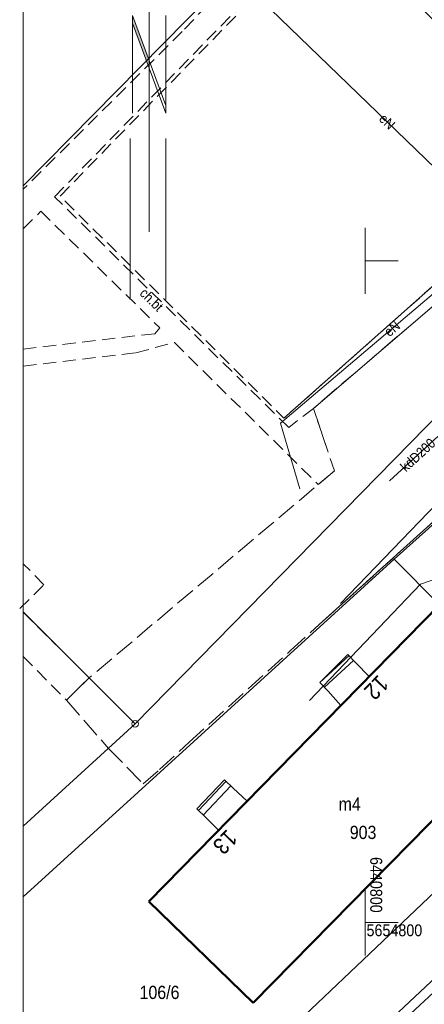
# Model space of a CAD drawing. Extents: x 6439600 to 6443631, y 5654340 to 5654937.
# Tile 3 of 54: x 6440774 to 6440804, y 5654464 to 5654538. Entities that reach past the tile are written whole.
import ezdxf
from ezdxf.enums import TextEntityAlignment as Align

# ---------------------------------------------------------------- set-up
doc = ezdxf.new("R2010")
doc.units = 0
doc.header["$MEASUREMENT"] = 0
for name, pattern in [('1.0_0.5', [1.5, 1, -0.5]), ('1.5_0.5', [2, 1.5, -0.5]), ('219-500', [0]), ('PRZER2-1', [3, 2, -1])]:
    doc.linetypes.add(name, pattern=pattern)
doc.layers.get('0').update_dxf_attribs({"color": 2, "linetype": 'CONTINUOUS', "lineweight": 5})
doc.layers.add('1ramki', color=7, linetype='PRZER2-1', lineweight=18)
doc.layers.add('Warstwa 63', color=7, linetype='CONTINUOUS', lineweight=0)
for name, color, linetype in [('202-punkt graniczny', 7, 'CONTINUOUS'), ('203-punkt graniczny', 7, 'CONTINUOUS'), ('211-numer działki ewidencyjnej', 7, 'CONTINUOUS'), ('218-kontur użytku gruntowego', 7, 'CONTINUOUS'), ('219-działka ewidencyjna', 7, 'CONTINUOUS'), ('238-Punkt adresowy budynku', 7, 'CONTINUOUS'), ('312-budynek ewidencyjny', 7, 'CONTINUOUS'), ('312-oznaczenie budynku ewidencyjnego', 7, 'CONTINUOUS'), ('312-oznaczenie budynku ewidencyjnego-Atr117', 7, 'CONTINUOUS'), ('352-schody', 7, 'CONTINUOUS'), ('chodnik', 7, 'CONTINUOUS'), ('chodnik-Atr17', 7, 'CONTINUOUS'), ('jezdnia', 7, 'CONTINUOUS'), ('krawężnik', 7, 'CONTINUOUS'), ('ogrodzenie trwałe', 7, 'CONTINUOUS'), ('plac gier i zabaw', 7, 'CONTINUOUS'), ('przewód ciepłowniczy', 7, 'CONTINUOUS'), ('przewód elektroenergetyczny podziemny', 7, 'CONTINUOUS'), ('przewód elektroenergetyczny podziemny-Atr1', 7, 'CONTINUOUS'), ('przewód kanalizacyjny', 7, 'CONTINUOUS'), ('przewód kanalizacyjny-Atr1', 7, 'CONTINUOUS'), ('Znak północy', 7, 'CONTINUOUS')]:
    doc.layers.add(name, color=color, linetype=linetype)
doc.styles.add('MapaZas', font='geodezja.shx', dxfattribs={"width": 0.9})
doc.linetypes.add('902-500', pattern='A,3.75,0,[1,ksztalty.shx,S=0.5,R=0,X=0,Y=0],3.75', length=7.5)

# ---------------------------------------------------------------- blocks, each defined once
blk = doc.blocks.new('202')
at = {"color": 0, "linetype": 'Continuous', "lineweight": 0}
blk.add_circle((0, 0), 0.25, dxfattribs=at)
blk = doc.blocks.new('203')
at = {"linetype": 'Continuous', "lineweight": 0}
h = blk.add_hatch(color=0, dxfattribs=at)
edge = h.paths.add_edge_path()
edge.add_arc((0, 0), 0.045, 0, 360)
blk = doc.blocks.new('W_POL')
at = {"color": 0, "linetype": 'Continuous', "lineweight": 0}
for p, q in [((0, 13.393), (-0.67, 1.818)), ((0, 13.393), (0, -3.92)), ((0, 13.393), (0.668, 1.818)), ((-0.67, 1.818), (0, 3.636)), ((0.668, 1.818), (0, 3.636)), ((-0.67, -2.007), (-0.67, -5.929)), ((-0.67, -2.007), (0.669, -5.621)), ((-0.67, -2.314), (0.67, -5.929)), ((0.669, -2.007), (0.669, -5.929)), ((0, -3.92), (0, -4.59)), ((0, -4.59), (0, -10.676)), ((-0.755, -6.94), (-0.755, -13.393)), ((0.671, -6.94), (0.671, -13.393))]:
    blk.add_line(p, q, dxfattribs=at)
at = {"color": 0, "linetype": 'Continuous', "lineweight": 0, "extrusion": (0, 0, -1)}
for points in [[(0, 13.393), (0, 3.636), (0.67, 1.818)], [(0, -3.814), (0, -4.122), (0.67, -2.007), (0.67, -2.314)]]:
    blk.add_solid(points, dxfattribs=at)

msp = doc.modelspace()

# ---------------------------------------------------------------- linework, layer by layer
at = {"color": 0, "lineweight": 13}
for p, q in [((6440800, 5654517.516), (6440800, 5654522.516)), ((6440800, 5654517.516), (6440800, 5654522.516)), ((6440800, 5654520.016), (6440802.5, 5654520.016)), ((6440800, 5654520.016), (6440802.5, 5654520.016)), ((6440800, 5654467.516), (6440800, 5654472.516)), ((6440800, 5654467.516), (6440800, 5654472.516)), ((6440800, 5654467.516), (6440800, 5654472.516)), ((6440800, 5654470.016), (6440802.5, 5654470.016)), ((6440800, 5654470.016), (6440802.5, 5654470.016)), ((6440800, 5654470.016), (6440802.5, 5654470.016))]:
    msp.add_line(p, q, dxfattribs=at)
at = {"layer": '1ramki', "color": 0, "linetype": 'Continuous', "lineweight": 13}
msp.add_lwpolyline([(6441061.201, 5654403.694), (6440774.191, 5654403.694), (6440774.191, 5654606.899), (6441061.201, 5654606.899)], close=True, dxfattribs=at)
at = {"layer": '218-kontur użytku gruntowego', "color": 0, "linetype": 'Continuous', "lineweight": 13, "flags": 128}
for points in [[(6440782.63, 5654485.016), (6440820.5, 5654523.686)], [(6440820.5, 5654523.686), (6440782.63, 5654485.016)], [(6440825.74, 5654518.526), (6440802.18, 5654497.476)], [(6440802.18, 5654497.476), (6440825.74, 5654518.526)]]:
    msp.add_lwpolyline(points, dxfattribs=at)
at = {"layer": '218-kontur użytku gruntowego', "color": 0, "linetype": 'Continuous', "lineweight": 13}
for points in [[(6440802.18, 5654497.476), (6440774.191, 5654471.943)], [(6440774.191, 5654471.943), (6440802.18, 5654497.476)], [(6440774.191, 5654477.296), (6440782.63, 5654485.016)], [(6440782.63, 5654485.016), (6440774.191, 5654477.296)]]:
    msp.add_lwpolyline(points, dxfattribs=at)
at = {"layer": '219-działka ewidencyjna', "color": 0, "linetype": '219-500', "lineweight": 13}
for points in [[(6440790.04, 5654541.796), (6440774.191, 5654525.678)], [(6440774.191, 5654471.943), (6440802.18, 5654497.476)], [(6440774.191, 5654493.493), (6440782.63, 5654485.016)], [(6440782.63, 5654485.016), (6440774.191, 5654477.296)]]:
    msp.add_lwpolyline(points, dxfattribs=at)
at = {"layer": '219-działka ewidencyjna', "color": 0, "linetype": '219-500', "lineweight": 13, "flags": 128}
for points in [[(6440820.5, 5654523.686), (6440782.63, 5654485.016)], [(6440825.74, 5654518.526), (6440802.18, 5654497.476)], [(6440805.61, 5654494.026), (6440802.18, 5654497.476)], [(6440783.06, 5654451.236), (6440813.18, 5654479.856)]]:
    msp.add_lwpolyline(points, dxfattribs=at)
at = {"layer": '312-budynek ewidencyjny', "color": 0, "linetype": 'Continuous', "lineweight": 50, "flags": 128}
for points in [[(6440783.68, 5654471.596), (6440805.61, 5654494.026)], [(6440813.66, 5654486.456), (6440791.55, 5654463.946)], [(6440791.55, 5654463.946), (6440783.68, 5654471.596)]]:
    msp.add_lwpolyline(points, dxfattribs=at)
at = {"layer": '352-schody', "color": 0, "linetype": 'Continuous', "lineweight": 13, "flags": 128}
for points in [[(6440800.31, 5654488.606), (6440798.16, 5654486.406), (6440797.21, 5654487.496), (6440796.57, 5654488.146), (6440798.7, 5654490.266), (6440799.29, 5654489.626)], [(6440800.31, 5654488.606), (6440798.16, 5654486.406), (6440797.21, 5654487.496), (6440796.57, 5654488.146), (6440798.7, 5654490.266), (6440799.29, 5654489.626)], [(6440791.1, 5654479.186), (6440788.94, 5654476.976), (6440787.94, 5654477.966), (6440787.29, 5654478.586), (6440789.37, 5654480.786), (6440790.04, 5654480.156)], [(6440791.1, 5654479.186), (6440788.94, 5654476.976), (6440787.94, 5654477.966), (6440787.29, 5654478.586), (6440789.37, 5654480.786), (6440790.04, 5654480.156)]]:
    msp.add_lwpolyline(points, close=True, dxfattribs=at)
for points in [[(6440798.782, 5654490.177), (6440796.574, 5654488.142)], [(6440799.121, 5654489.81), (6440796.925, 5654487.786)], [(6440789.494, 5654480.67), (6440787.419, 5654478.463)], [(6440789.858, 5654480.327), (6440787.781, 5654478.118)]]:
    msp.add_lwpolyline(points, dxfattribs=at)
at = {"layer": 'chodnik', "color": 0, "linetype": '1.0_0.5', "lineweight": 13}
for points in [[(6440821.3, 5654524.206), (6440817.99, 5654527.636), (6440798.37, 5654547.626), (6440796.35, 5654548.046), (6440786.19, 5654537.336), (6440774.191, 5654525.43)], [(6440774.191, 5654512.055), (6440782.69, 5654513.066), (6440785.6, 5654513.836), (6440796.46, 5654503.106), (6440797.68, 5654504.136), (6440796.09, 5654508.856), (6440794.23, 5654507.426), (6440776.55, 5654524.856), (6440797.6, 5654546.486), (6440816.83, 5654526.676), (6440816.1, 5654525.996), (6440820.54, 5654523.566), (6440821.3, 5654524.206)], [(6440774.191, 5654522.435), (6440775.51, 5654523.756)], [(6440775.51, 5654523.756), (6440784.49, 5654514.956), (6440784.11, 5654514.506), (6440774.191, 5654513.347)], [(6440774.191, 5654490.115), (6440777.44, 5654486.816), (6440779.16, 5654488.486), (6440773.92, 5654493.726), (6440775.75, 5654495.526), (6440774.191, 5654497.122)]]:
    msp.add_lwpolyline(points, dxfattribs=at)
at = {"layer": 'jezdnia', "color": 0, "linetype": '1.5_0.5', "lineweight": 13}
msp.add_lwpolyline([(6440838.22, 5654538.556), (6440833.18, 5654534.546), (6440821.3, 5654524.206), (6440820.54, 5654523.566), (6440816.1, 5654525.996), (6440796.09, 5654508.856), (6440797.68, 5654504.136), (6440779.16, 5654488.486), (6440777.44, 5654486.816), (6440780.62, 5654483.166), (6440783.24, 5654480.486), (6440784.47, 5654481.576), (6440786.72, 5654483.626), (6440794.36, 5654490.556), (6440796.54, 5654492.526), (6440807.99, 5654502.866), (6440810.21, 5654504.866), (6440817.78, 5654511.716), (6440820, 5654513.696), (6440831.55, 5654523.956), (6440833.73, 5654525.906), (6440841.29, 5654532.796), (6440843.46, 5654534.756), (6440856.58, 5654546.626)], dxfattribs=at)
at = {"layer": 'krawężnik', "color": 0, "linetype": 'Continuous', "lineweight": 13, "flags": 128}
for points in [[(6440796.09, 5654508.856), (6440816.1, 5654525.996)], [(6440796.54, 5654492.526), (6440807.99, 5654502.866)]]:
    msp.add_lwpolyline(points, dxfattribs=at)
at = {"layer": 'ogrodzenie trwałe', "color": 0, "linetype": '902-500', "lineweight": 35, "flags": 128}
msp.add_lwpolyline([(6440793.87, 5654508.116), (6440815.6, 5654527.426)], dxfattribs=at)
at = {"layer": 'plac gier i zabaw', "color": 0, "linetype": '1.0_0.5', "lineweight": 13, "flags": 128}
msp.add_lwpolyline([(6440797.57, 5654546.026), (6440776.97, 5654524.906), (6440793.87, 5654508.116), (6440815.6, 5654527.426)], close=True, dxfattribs=at)
at = {"layer": 'przewód ciepłowniczy', "color": 0, "linetype": 'Continuous', "lineweight": 13}
msp.add_lwpolyline([(6440774.191, 5654435.659), (6440779.88, 5654441.276), (6440809.58, 5654468.826)], dxfattribs=at)
at = {"layer": 'przewód elektroenergetyczny podziemny', "color": 0, "linetype": 'Continuous', "lineweight": 13, "flags": 128}
for points in [[(6440810.45, 5654522.036), (6440792.86, 5654539.026)], [(6440843.17, 5654529.346), (6440831.1, 5654517.676), (6440828.41, 5654515.746), (6440808.37, 5654497.026), (6440804.17, 5654495.586), (6440795.79, 5654486.786)], [(6440795.07, 5654502.786), (6440793.6, 5654507.736), (6440810.45, 5654522.036)]]:
    msp.add_lwpolyline(points, dxfattribs=at)
at = {"layer": 'przewód kanalizacyjny', "color": 0, "linetype": 'Continuous', "lineweight": 13, "flags": 128}
for points in [[(6440782.31, 5654444.206), (6440803.34, 5654464.016), (6440828.39, 5654487.526), (6440846.49, 5654504.606), (6440862.14, 5654519.766), (6440873.96, 5654530.706)], [(6440806.12, 5654507.306), (6440801.83, 5654503.376)], [(6440798.13, 5654494.126), (6440808.06, 5654504.426)]]:
    msp.add_lwpolyline(points, dxfattribs=at)

# ---------------------------------------------------------------- block references
at = {"layer": '202-punkt graniczny', "color": 0, "linetype": 'Continuous', "lineweight": 13}
msp.add_blockref('202', (6440782.63, 5654485.016), dxfattribs=at)
at = {"layer": '203-punkt graniczny', "color": 0, "linetype": 'Continuous', "lineweight": 13}
msp.add_blockref('203', (6440802.18, 5654497.476), dxfattribs=at)
at = {"layer": 'Znak północy', "color": 0, "linetype": 'Continuous', "lineweight": 13, "xscale": 1.88583667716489, "yscale": 1.88583667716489, "zscale": 1.88583667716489}
msp.add_blockref('W_POL', (6440783.692, 5654542.347, 19.198), dxfattribs=at)

# ---------------------------------------------------------------- texts
at = {"layer": '211-numer działki ewidencyjnej', "color": 0, "linetype": 'Continuous', "lineweight": 13, "style": 'MapaZas', "width": 0.9}
msp.add_text('106/6', height=1, dxfattribs=at).set_placement((6440782.97, 5654464.226))
at = {"layer": '238-Punkt adresowy budynku', "color": 0, "linetype": 'Continuous', "lineweight": 13, "style": 'MapaZas', "width": 0.9}
for s, p in [('12', (6440800.41, 5654488.196)), ('13', (6440788.99, 5654476.516))]:
    msp.add_text(s, height=1.25, rotation=225.647, dxfattribs=at).set_placement(p, align=Align.CENTER)
at = {"layer": '312-oznaczenie budynku ewidencyjnego', "color": 0, "linetype": 'Continuous', "lineweight": 13, "style": 'MapaZas', "width": 0.9}
msp.add_text('903', height=1, dxfattribs=at).set_placement((6440798.84, 5654477.316), align=Align.TOP_LEFT)
at = {"layer": '312-oznaczenie budynku ewidencyjnego-Atr117', "color": 0, "lineweight": 13, "style": 'MapaZas', "width": 0.9}
msp.add_text('m4', height=1, dxfattribs=at).set_placement((6440798, 5654479.456), align=Align.TOP_LEFT)
at = {"layer": 'chodnik-Atr17', "color": 0, "lineweight": 13, "style": 'MapaZas', "width": 0.9}
msp.add_text('ch.bt', height=0.75, rotation=315.813, dxfattribs=at).set_placement((6440783.88, 5654517.076), align=Align.MIDDLE_CENTER)
at = {"layer": 'przewód elektroenergetyczny podziemny-Atr1', "color": 0, "lineweight": 13, "style": 'MapaZas', "width": 0.9}
for rotation, p in [(315.994, (6440801.66, 5654530.536)), (40.32, (6440802.03, 5654514.886))]:
    msp.add_text('eN', height=0.75, rotation=rotation, dxfattribs=at).set_placement(p, align=Align.MIDDLE_CENTER)
at = {"layer": 'przewód kanalizacyjny-Atr1', "color": 0, "lineweight": 13, "style": 'MapaZas', "width": 0.9}
msp.add_text('kdD200', height=0.75, rotation=42.492, dxfattribs=at).set_placement((6440803.98, 5654505.346), align=Align.MIDDLE_CENTER)
at = {"layer": 'Warstwa 63', "color": 0, "linetype": 'Continuous', "lineweight": 13, "style": 'MapaZas', "width": 0.9}
msp.add_text('6440800', height=0.8978, rotation=270, dxfattribs=at).set_placement((6440800.387, 5654474.954))
msp.add_text('5654800', height=0.8978, dxfattribs=at).set_placement((6440800.105, 5654468.971))

doc.saveas('drawing.dxf')
